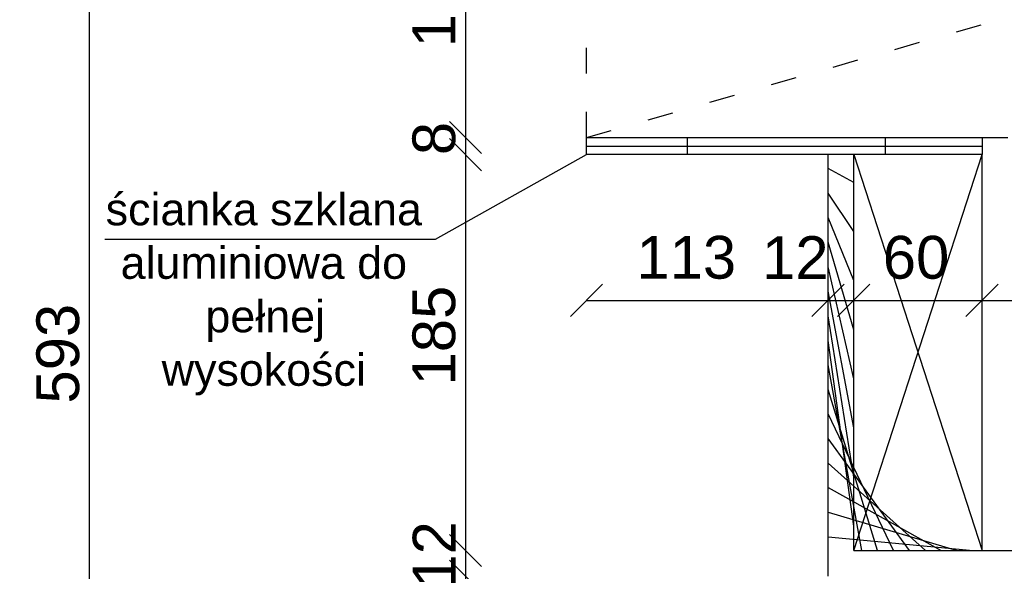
# Model space of a CAD drawing. Header units: millimetres. Extents: x 6197 to 108098, y 4257 to 29730.
# Tile 20 of 148: x 17772 to 18233, y 10395 to 10653. Entities that reach past the tile are written whole.
import ezdxf

# ---------------------------------------------------------------- set-up
doc = ezdxf.new("R2010")
doc.units = ezdxf.units.MM
doc.linetypes.add('ACAD_ISO03W100', pattern=[30, 12, -18])
doc.styles.get("Standard").update_dxf_attribs({"font": 'arial.ttf'})
doc.dimstyles.new('ISO-25', dxfattribs={"dimtxt": 2.5, "dimasz": 2.5, "dimexe": 1.25, "dimexo": 0.625, "dimtad": 1, "dimtxsty": 'Standard', "dimcen": 2.5, "dimadec": 0, "dimazin": 0, "dimtfac": 1, "dimtmove": 0, "dimatfit": 3, "dimfxl": 1, "dimarcsym": 0})

# ---------------------------------------------------------------- blocks, each defined once
blk = doc.blocks.new('_Oblique')
at = {"color": 0, "linetype": 'ByBlock', "lineweight": -2}
blk.add_line((-0.5, -0.5), (0.5, 0.5), dxfattribs=at)
blk = doc.blocks.new('*D586')
at = {"color": 0, "lineweight": -2, "transparency": 16777216}
blk.add_line((17472.33067399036, 10292.58138438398), (18150.33067494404, 10292.58138438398), dxfattribs=at)
at = {"layer": 'Defpoints', "color": 0, "transparency": 16777216}
for p in [(17472.33067399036, 10415.33912130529), (18150.33067494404, 10392.62654193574), (18150.33067494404, 10292.58138438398)]:
    blk.add_point(p, dxfattribs=at)
at = {"color": 0, "lineweight": -2, "transparency": 16777216, "xscale": 15, "yscale": 15, "zscale": 15, "rotation": 180}
blk.add_blockref('_Oblique', (17472.33067399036, 10292.58138438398), dxfattribs=at)
at = {"color": 0, "lineweight": -2, "transparency": 16777216, "xscale": 15, "yscale": 15, "zscale": 15}
blk.add_blockref('_Oblique', (18150.33067494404, 10292.58138438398), dxfattribs=at)
at = {"color": 0, "transparency": 16777216, "insert": (17731.60760026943, 10312.57138308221), "char_height": 20, "attachment_point": 5}
blk.add_mtext('678', dxfattribs=at)
blk = doc.blocks.new('*D589')
at = {"color": 0, "lineweight": -2, "transparency": 16777216}
blk.add_line((18150.33067494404, 10292.58138438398), (18210.33067494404, 10292.58138438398), dxfattribs=at)
at = {"layer": 'Defpoints', "color": 0, "transparency": 16777216}
for p in [(18150.33067494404, 10415.33912130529), (18210.33067494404, 10392.62654193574), (18210.33067494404, 10292.58138438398)]:
    blk.add_point(p, dxfattribs=at)
at = {"color": 0, "lineweight": -2, "transparency": 16777216, "xscale": 15, "yscale": 15, "zscale": 15, "rotation": 180}
blk.add_blockref('_Oblique', (18150.33067494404, 10292.58138438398), dxfattribs=at)
at = {"color": 0, "lineweight": -2, "transparency": 16777216, "xscale": 15, "yscale": 15, "zscale": 15}
blk.add_blockref('_Oblique', (18210.33067494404, 10292.58138438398), dxfattribs=at)
at = {"color": 0, "transparency": 16777216, "insert": (18172.34363513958, 10312.57138308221), "char_height": 20, "attachment_point": 5}
blk.add_mtext('60', dxfattribs=at)
blk = doc.blocks.new('*D598')
at = {"color": 0, "lineweight": -2, "transparency": 16777216}
blk.add_line((18037.33067494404, 10521.51852425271), (18150.33067494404, 10521.51852425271), dxfattribs=at)
at = {"layer": 'Defpoints', "color": 0, "transparency": 16777216}
for p in [(18037.33067494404, 10589.62654193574), (18150.33067494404, 10589.62654181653), (18150.33067494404, 10521.51852425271)]:
    blk.add_point(p, dxfattribs=at)
at = {"color": 0, "lineweight": -2, "transparency": 16777216, "xscale": 15, "yscale": 15, "zscale": 15, "rotation": 180}
blk.add_blockref('_Oblique', (18037.33067494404, 10521.51852425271), dxfattribs=at)
at = {"color": 0, "lineweight": -2, "transparency": 16777216, "xscale": 15, "yscale": 15, "zscale": 15}
blk.add_blockref('_Oblique', (18150.33067494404, 10521.51852425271), dxfattribs=at)
at = {"color": 0, "transparency": 16777216, "insert": (18084.0460558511, 10541.50852295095), "char_height": 20, "attachment_point": 5}
blk.add_mtext('113', dxfattribs=at)
blk = doc.blocks.new('*D599')
at = {"color": 0, "lineweight": -2, "transparency": 16777216}
blk.add_line((18150.33067494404, 10521.51852425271), (18162.33067470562, 10521.51852425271), dxfattribs=at)
at = {"layer": 'Defpoints', "color": 0, "transparency": 16777216}
for p in [(18150.33067494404, 10589.62654193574), (18162.33067470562, 10589.62654181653), (18162.33067470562, 10521.51852425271)]:
    blk.add_point(p, dxfattribs=at)
at = {"color": 0, "lineweight": -2, "transparency": 16777216, "xscale": 15, "yscale": 15, "zscale": 15, "rotation": 180}
blk.add_blockref('_Oblique', (18150.33067494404, 10521.51852425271), dxfattribs=at)
at = {"color": 0, "lineweight": -2, "transparency": 16777216, "xscale": 15, "yscale": 15, "zscale": 15}
blk.add_blockref('_Oblique', (18162.33067470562, 10521.51852425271), dxfattribs=at)
at = {"color": 0, "transparency": 16777216, "insert": (18135.02126031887, 10541.50852295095), "char_height": 20, "attachment_point": 5}
blk.add_mtext('12', dxfattribs=at)
blk = doc.blocks.new('*D600')
at = {"color": 0, "lineweight": -2, "transparency": 16777216}
blk.add_line((18162.33067470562, 10521.51852425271), (18222.33067470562, 10521.51852425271), dxfattribs=at)
at = {"layer": 'Defpoints', "color": 0, "transparency": 16777216}
for p in [(18162.33067470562, 10589.62654193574), (18222.33067470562, 10589.62654181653), (18222.33067470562, 10521.51852425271)]:
    blk.add_point(p, dxfattribs=at)
at = {"color": 0, "lineweight": -2, "transparency": 16777216, "xscale": 15, "yscale": 15, "zscale": 15, "rotation": 180}
blk.add_blockref('_Oblique', (18162.33067470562, 10521.51852425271), dxfattribs=at)
at = {"color": 0, "lineweight": -2, "transparency": 16777216, "xscale": 15, "yscale": 15, "zscale": 15}
blk.add_blockref('_Oblique', (18222.33067470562, 10521.51852425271), dxfattribs=at)
at = {"color": 0, "transparency": 16777216, "insert": (18191.48488670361, 10541.50852295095), "char_height": 20, "attachment_point": 5}
blk.add_mtext('60', dxfattribs=at)
blk = doc.blocks.new('*D601')
at = {"color": 0, "lineweight": -2, "transparency": 16777216}
blk.add_line((18222.33067470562, 10521.51852449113), (18482.33067518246, 10521.51852449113), dxfattribs=at)
at = {"layer": 'Defpoints', "color": 0, "transparency": 16777216}
for p in [(18222.33067470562, 10589.62654217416), (18482.33067518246, 10589.62654205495), (18482.33067518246, 10521.51852449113)]:
    blk.add_point(p, dxfattribs=at)
at = {"color": 0, "lineweight": -2, "transparency": 16777216, "xscale": 15, "yscale": 15, "zscale": 15, "rotation": 180}
blk.add_blockref('_Oblique', (18222.33067470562, 10521.51852449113), dxfattribs=at)
at = {"color": 0, "lineweight": -2, "transparency": 16777216, "xscale": 15, "yscale": 15, "zscale": 15}
blk.add_blockref('_Oblique', (18482.33067518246, 10521.51852449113), dxfattribs=at)
at = {"color": 0, "transparency": 16777216, "insert": (18345.55790334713, 10541.50852318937), "char_height": 20, "attachment_point": 5}
blk.add_mtext('260', dxfattribs=at)
blk = doc.blocks.new('*D607')
at = {"color": 0, "lineweight": -2, "transparency": 16777216}
blk.add_line((17804.88339763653, 10805.62654193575), (17804.88339763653, 10212.6265387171), dxfattribs=at)
at = {"layer": 'Defpoints', "color": 0, "transparency": 16777216}
for p in [(17994.88339477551, 10805.62654193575), (17804.88339763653, 10212.6265387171), (17835.25912838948, 10212.6265387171)]:
    blk.add_point(p, dxfattribs=at)
at = {"color": 0, "lineweight": -2, "transparency": 16777216, "xscale": 15, "yscale": 15, "zscale": 15}
for p, rotation in [((17804.88339763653, 10805.62654193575), 90), ((17804.88339763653, 10212.6265387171), 270)]:
    blk.add_blockref('_Oblique', p, dxfattribs=dict(at, rotation=rotation))
at = {"color": 0, "transparency": 16777216, "insert": (17790.25949293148, 10496.59424503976), "char_height": 20, "attachment_point": 5, "rotation": 90}
blk.add_mtext('593', dxfattribs=at)
blk = doc.blocks.new('*D614')
at = {"color": 0, "lineweight": -2, "transparency": 16777216}
blk.add_line((17980.75101786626, 10777.62654193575), (17980.75101786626, 10597.62654193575), dxfattribs=at)
at = {"layer": 'Defpoints', "color": 0, "transparency": 16777216}
for p in [(18025.33067875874, 10777.62654193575), (17980.75101786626, 10597.62654193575), (18037.33067494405, 10597.62654193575)]:
    blk.add_point(p, dxfattribs=at)
at = {"color": 0, "lineweight": -2, "transparency": 16777216, "xscale": 15, "yscale": 15, "zscale": 15}
for p, rotation in [((17980.75101786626, 10777.62654193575), 90), ((17980.75101786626, 10597.62654193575), 270)]:
    blk.add_blockref('_Oblique', p, dxfattribs=dict(at, rotation=rotation))
at = {"color": 0, "transparency": 16777216, "insert": (17966.12709980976, 10663.06755002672), "char_height": 20, "attachment_point": 5, "rotation": 90}
blk.add_mtext('180', dxfattribs=at)
blk = doc.blocks.new('*D616')
at = {"color": 0, "lineweight": -2, "transparency": 16777216}
blk.add_line((17980.75102025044, 10597.62654193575), (17980.75102025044, 10589.62654193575), dxfattribs=at)
at = {"layer": 'Defpoints', "color": 0, "transparency": 16777216}
for p in [(18037.33067494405, 10597.62654193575), (17980.75102025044, 10589.62654193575), (18037.33067494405, 10589.62654193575)]:
    blk.add_point(p, dxfattribs=at)
at = {"color": 0, "lineweight": -2, "transparency": 16777216, "xscale": 15, "yscale": 15, "zscale": 15}
for p, rotation in [((17980.75102025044, 10597.62654193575), 90), ((17980.75102025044, 10589.62654193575), 270)]:
    blk.add_blockref('_Oblique', p, dxfattribs=dict(at, rotation=rotation))
at = {"color": 0, "transparency": 16777216, "insert": (17966.12709980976, 10597.17583056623), "char_height": 20, "attachment_point": 5, "rotation": 90}
blk.add_mtext('8', dxfattribs=at)
blk = doc.blocks.new('*D617')
at = {"color": 0, "lineweight": -2, "transparency": 16777216}
blk.add_line((17980.75102501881, 10589.62654193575), (17980.75102501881, 10404.62654193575), dxfattribs=at)
at = {"layer": 'Defpoints', "color": 0, "transparency": 16777216}
for p in [(18037.33067732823, 10589.62654193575), (17980.75102501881, 10404.62654193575), (18162.33067494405, 10404.62654193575)]:
    blk.add_point(p, dxfattribs=at)
at = {"color": 0, "lineweight": -2, "transparency": 16777216, "xscale": 15, "yscale": 15, "zscale": 15}
for p, rotation in [((17980.75102501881, 10589.62654193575), 90), ((17980.75102501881, 10404.62654193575), 270)]:
    blk.add_blockref('_Oblique', p, dxfattribs=dict(at, rotation=rotation))
at = {"color": 0, "transparency": 16777216, "insert": (17966.12710219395, 10505.04587861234), "char_height": 20, "attachment_point": 5, "rotation": 90}
blk.add_mtext('185', dxfattribs=at)
blk = doc.blocks.new('*D618')
at = {"color": 0, "lineweight": -2, "transparency": 16777216}
blk.add_line((17980.751027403, 10404.62654670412), (17980.751027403, 10392.62654193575), dxfattribs=at)
at = {"layer": 'Defpoints', "color": 0, "transparency": 16777216}
for p in [(18162.33067494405, 10404.62654670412), (17980.751027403, 10392.62654193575), (18150.33067494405, 10392.62654193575)]:
    blk.add_point(p, dxfattribs=at)
at = {"color": 0, "lineweight": -2, "transparency": 16777216, "xscale": 15, "yscale": 15, "zscale": 15}
for p, rotation in [((17980.751027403, 10404.62654670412), 90), ((17980.751027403, 10392.62654193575), 270)]:
    blk.add_blockref('_Oblique', p, dxfattribs=dict(at, rotation=rotation))
at = {"color": 0, "transparency": 16777216, "insert": (17966.12710219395, 10402.76589115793), "char_height": 20, "attachment_point": 5, "rotation": 90}
blk.add_mtext('12', dxfattribs=at)
blk = doc.blocks.new('*D619')
at = {"color": 0, "lineweight": -2, "transparency": 16777216}
blk.add_line((17980.75102931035, 10392.62654908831), (17980.75102931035, 10212.62654193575), dxfattribs=at)
at = {"layer": 'Defpoints', "color": 0, "transparency": 16777216}
for p in [(18162.33067494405, 10392.62654908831), (17980.75102931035, 10212.62654193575), (18150.33067494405, 10212.62654193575)]:
    blk.add_point(p, dxfattribs=at)
at = {"color": 0, "lineweight": -2, "transparency": 16777216, "xscale": 15, "yscale": 15, "zscale": 15}
for p, rotation in [((17980.75102931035, 10392.62654908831), 90), ((17980.75102931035, 10212.62654193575), 270)]:
    blk.add_blockref('_Oblique', p, dxfattribs=dict(at, rotation=rotation))
at = {"color": 0, "transparency": 16777216, "insert": (17966.12710219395, 10318.71373280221), "char_height": 20, "attachment_point": 5, "rotation": 90}
blk.add_mtext('180', dxfattribs=at)

msp = doc.modelspace()

# ---------------------------------------------------------------- hatches: boundary and pattern name
h = msp.add_hatch()
h.set_pattern_fill('ANSI31', color=256, scale=5)
h.set_pattern_definition([(45, (-1177844323.7111, -935728472.6591815), (-11.22532015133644, 11.22532015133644), [])])
h.paths.add_polyline_path([(18222.33067494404, 10392.62654181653), (18247.33067494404, 10392.62654181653), (18247.33067494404, 10404.62654169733), (18222.33067494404, 10404.62654181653), (18162.33067494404, 10404.62654193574), (18162.33067494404, 10589.62654181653), (18162.33067470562, 10589.62654181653), (18150.33067494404, 10589.62654181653), (18150.33067494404, 10404.62654193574), (18150.33067494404, 10392.62654193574), (18210.33067494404, 10392.62654193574), (18210.33067494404, 10212.62654193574), (18222.33067494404, 10212.62654193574)])
h.paths.add_polyline_path([(18494.33067494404, 10392.62654193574), (18554.33067494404, 10392.62654193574), (18554.33067494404, 10404.62654193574), (18554.33067494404, 10589.62654181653), (18542.33067494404, 10589.62654181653), (18542.33067494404, 10404.62654181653), (18494.33067494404, 10404.62654181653), (18482.33067494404, 10404.62654181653), (18457.33067494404, 10404.62654193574), (18457.33067494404, 10392.62654181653), (18482.33067494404, 10392.62654181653), (18482.33067494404, 10212.62654193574), (18482.33067518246, 10212.62654193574), (18494.33067494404, 10212.62654193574)])

# ---------------------------------------------------------------- linework, layer by layer
at = {"linetype": 'ACAD_ISO03W100'}
for p, q in [((18037.33067494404, 10597.62654193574), (18037.33067494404, 10777.62654193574)), ((18037.33067494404, 10597.62654193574), (18667.33067494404, 10777.62654193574)), ((18222.33067470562, 10597.62654181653), (18482.33067518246, 10597.62654181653))]:
    msp.add_line(p, q, dxfattribs=at)
at = {"lineweight": 30}
for p, q in [((18037.33067494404, 10589.62654193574), (18037.33067494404, 10597.62654193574)), ((18037.33067494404, 10597.62654193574), (18222.33067470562, 10597.62654181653)), ((18084.65314727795, 10589.62654193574), (18084.65314727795, 10597.62654193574)), ((18177.15314703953, 10589.62654193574), (18177.15314703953, 10597.62654193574)), ((18222.33067470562, 10597.62654181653), (18222.33067470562, 10589.62654181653)), ((18162.33067470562, 10589.62654181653), (18037.33067494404, 10589.62654193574)), ((18150.33067494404, 10404.62654193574), (18150.33067494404, 10589.62654193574)), ((18162.33067494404, 10404.62654193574), (18162.33067494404, 10589.62654193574)), ((18222.33067470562, 10589.62654181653), (18162.33067470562, 10589.62654181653)), ((18150.33067494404, 10392.62654193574), (18150.33067494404, 10404.62654193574)), ((18162.33067494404, 10404.62654193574), (18222.33067494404, 10404.62654181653)), ((18222.33067494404, 10404.62654181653), (18247.33067494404, 10404.62654169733))]:
    msp.add_line(p, q, dxfattribs=at)
for p, q in [((18037.33067494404, 10593.62654193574), (18222.33067470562, 10593.62654181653)), ((17966.82295495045, 10550.17655428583), (18037.33067732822, 10589.62654193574)), ((18162.33067494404, 10589.62654181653), (18222.33067494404, 10404.62654181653)), ((18162.33067494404, 10404.62654193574), (18222.33067470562, 10589.62654181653)), ((18222.33067494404, 10404.62654193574), (18222.33067494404, 10589.62654181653)), ((17812.12595206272, 10550.17655428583), (17966.82295495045, 10550.17655428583)), ((18162.33067494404, 10404.62654193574), (18222.33067494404, 10404.62654193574))]:
    msp.add_line(p, q)

# ---------------------------------------------------------------- texts
at = {"insert": (17808.63339715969, 10571.59712525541), "char_height": 15, "attachment_point": 1}
msp.add_mtext_dynamic_manual_height_columns('\\pi3.916;ścianka szklana \\P\\pi10.89929;aluminiowa do \\P\\pi50.55822;pełnej \\P\\pi30.10972;wysokości', width=154.2201257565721, gutter_width=12.5, heights=[0], dxfattribs=at)

# ---------------------------------------------------------------- dimensions: what is measured, and where the dimension line sits
for base, p1, p2, picture, middle in [((17804.88339763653, 10212.6265387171), (17994.8833947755, 10805.62654193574), (17835.25912838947, 10212.62653871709), '*D607', (17790.25949293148, 10496.59424503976)), ((17980.75101786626, 10597.62654193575), (18025.33067875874, 10777.62654193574), (18037.33067494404, 10597.62654193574), '*D614', (17966.12709980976, 10663.06755002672)), ((17980.75102025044, 10589.62654193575), (18037.33067494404, 10597.62654193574), (18037.33067494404, 10589.62654193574), '*D616', (17966.12709980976, 10597.17583056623)), ((17980.75102501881, 10404.62654193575), (18037.33067732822, 10589.62654193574), (18162.33067494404, 10404.62654193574), '*D617', (17966.12710219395, 10505.04587861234)), ((17980.751027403, 10392.62654193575), (18162.33067494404, 10404.62654670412), (18150.33067494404, 10392.62654193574), '*D618', (17966.12710219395, 10402.76589115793)), ((17980.75102931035, 10212.62654193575), (18162.33067494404, 10392.6265490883), (18150.33067494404, 10212.62654193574), '*D619', (17966.12710219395, 10318.71373280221))]:
    dim = msp.add_linear_dim(base=base, p1=p1, p2=p2, angle=90, dimstyle='ISO-25', override={"dimtxt": 20, "dimasz": 15, "dimblk1": 'Oblique', "dimblk2": 'Oblique', "dimsah": 1, "dimse1": 1, "dimse2": 1, "dimtmove": 2})
    dim.commit()
    dim.dimension.update_dxf_attribs({"geometry": picture, "text_midpoint": middle, "dimtype": 160})
for base, p1, p2, picture, middle in [((18150.33067494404, 10521.51852425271), (18037.33067494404, 10589.62654193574), (18150.33067494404, 10589.62654181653), '*D598', (18084.0460558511, 10541.50852295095)), ((18162.33067470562, 10521.51852425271), (18150.33067494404, 10589.62654193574), (18162.33067470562, 10589.62654181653), '*D599', (18135.02126031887, 10541.50852295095)), ((18222.33067470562, 10521.51852425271), (18162.33067470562, 10589.62654193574), (18222.33067470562, 10589.62654181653), '*D600', (18191.48488670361, 10541.50852295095)), ((18482.33067518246, 10521.51852449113), (18222.33067470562, 10589.62654217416), (18482.33067518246, 10589.62654205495), '*D601', (18345.55790334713, 10541.50852318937)), ((18150.33067494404, 10292.58138438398), (17472.33067399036, 10415.33912130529), (18150.33067494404, 10392.62654193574), '*D586', (17731.60760026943, 10312.57138308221)), ((18210.33067494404, 10292.58138438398), (18150.33067494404, 10415.33912130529), (18210.33067494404, 10392.62654193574), '*D589', (18172.34363513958, 10312.57138308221))]:
    dim = msp.add_linear_dim(base=base, p1=p1, p2=p2, dimstyle='ISO-25', override={"dimtxt": 20, "dimasz": 15, "dimblk1": 'Oblique', "dimblk2": 'Oblique', "dimsah": 1, "dimse1": 1, "dimse2": 1, "dimtmove": 2})
    dim.commit()
    dim.dimension.update_dxf_attribs({"geometry": picture, "text_midpoint": middle, "dimtype": 160})

doc.saveas('drawing.dxf')
